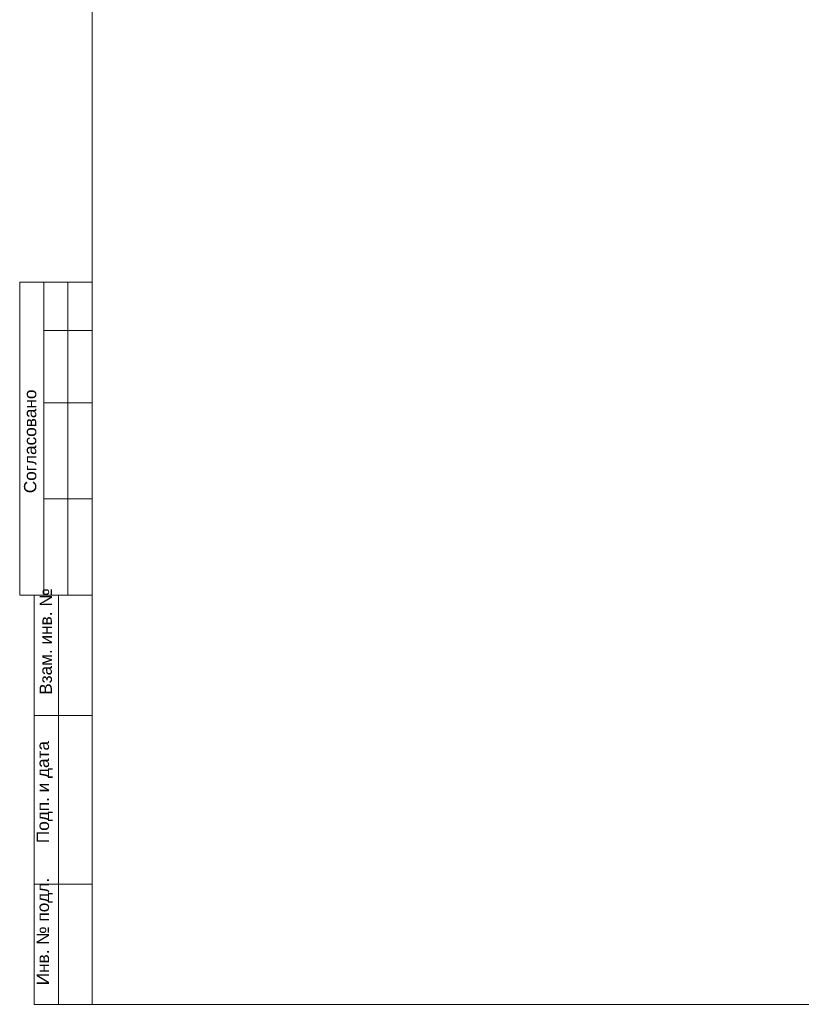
# Model space of a CAD drawing. Header units: millimetres. Extents: x 413 to 305578, y 115 to 38116.
# Tile 123 of 194: x 86514 to 97299, y 361 to 13954. Entities that reach past the tile are written whole.
import ezdxf

# ---------------------------------------------------------------- set-up
doc = ezdxf.new("R2010")
doc.units = ezdxf.units.MM
doc.layers.add('PDF _PDF_Geometry', color=7, linetype='Continuous')
doc.layers.add('PDF _Текст', color=7, linetype='Continuous')
doc.styles.add('PDF ArialMT', font='arial.ttf')

msp = doc.modelspace()

# ---------------------------------------------------------------- linework, layer by layer
at = {"layer": 'PDF _PDF_Geometry', "lineweight": 0}
for points in [[(87513, 361), (125327, 361), (125327, 27607), (87513, 27607), (87513, 361), (86713, 361), (86713, 6012), (87513, 6012), (86514, 6012), (86514, 10329), (87513, 10329)], [(86848, 10329), (86848, 6012)], [(87178, 10329), (87178, 6012)], [(86848, 9665), (87513, 9665)], [(86848, 8666), (87513, 8666)], [(86848, 7341), (87513, 7341)], [(87047, 6012), (87047, 361)], [(86713, 4349), (87513, 4349)], [(86713, 2021), (87513, 2021)]]:
    msp.add_lwpolyline(points, dxfattribs=at)

# ---------------------------------------------------------------- texts
at = {"layer": 'PDF _Текст', "char_height": 169.8, "attachment_point": 4, "rotation": 90, "style": 'PDF ArialMT'}
for s, insert in [('Согласовано', (86659, 7417)), ('Взам. инв. №', (86874, 4635)), ('Подп. и дата', (86858, 2586)), ('Инв. № подл.', (86858, 624))]:
    msp.add_mtext(s, dxfattribs=dict(at, insert=insert))

doc.saveas('drawing.dxf')
